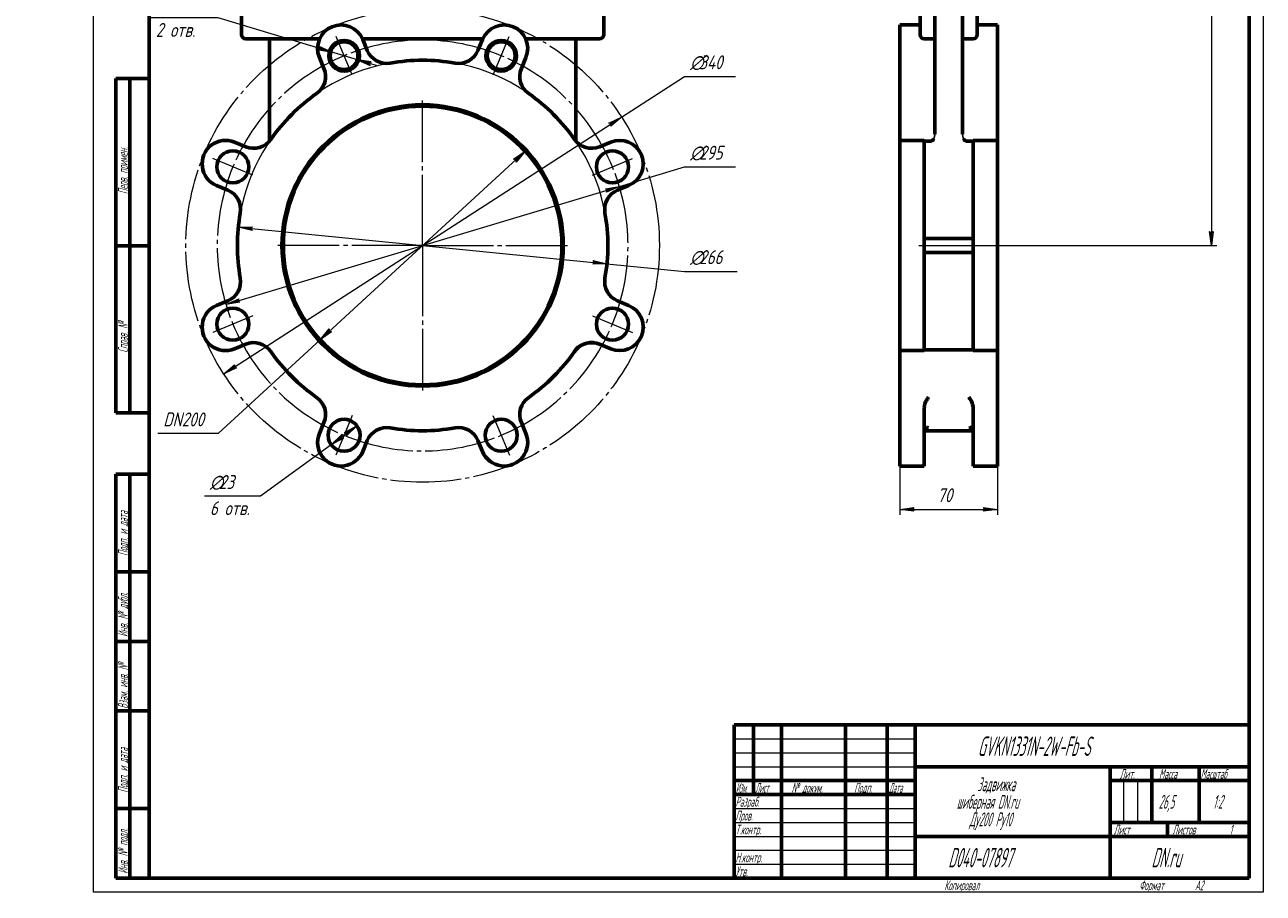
# Model space of a CAD drawing. Header units: millimetres. Extents: x -25 to 420, y 0 to 594.
# Tile 1 of 2: x -25 to 420, y 0 to 311. Entities that reach past the tile are written whole.
import ezdxf

# ---------------------------------------------------------------- set-up
doc = ezdxf.new("R2010")
doc.units = ezdxf.units.MM
for name, pattern in [('K5LT-1', [0]), ('K5LT_AXLED', [29.920597, 25.420597, -1.5, 1.5, -1.5]), ('K5LT_BASIC', [0]), ('K5LT_THIN', [0])]:
    doc.linetypes.add(name, pattern=pattern)
doc.layers.add('Системный слой', color=7, linetype='Continuous')
doc.layers.add('Системный слой (1)', color=7, linetype='Continuous', true_color=0x6c6c6c)
doc.styles.add('KDIMTEXTSTYLE', font='GOST_AU.SHX', dxfattribs={"width": 0.96, "oblique": 15, "height": 5})
doc.styles.add('KTEXTSTYLE', font='GOST_AU.SHX', dxfattribs={"width": 0.56, "height": 5})
doc.dimstyles.new('KDIMSTYLE (0.50)', dxfattribs={"dimtxt": 5, "dimasz": 1, "dimexe": 2, "dimexo": 0, "dimgap": 1, "dimtad": 1, "dimlfac": 2, "dimtxsty": 'KDIMTEXTSTYLE', "dimsah": 1, "dimcen": 0, "dimdle": 1, "dimadec": 0, "dimazin": 0, "dimtfac": 0.667, "dimtmove": 0, "dimatfit": 3, "dimfxl": 1, "dimtvp": 1, "dimtolj": 1, "dimtzin": 0, "dimarcsym": 0})

# ---------------------------------------------------------------- blocks, each defined once
blk = doc.blocks.new('U7')
at = {"layer": 'Системный слой (1)', "color": 30, "linetype": 'K5LT_AXLED', "lineweight": 18, "true_color": 0xff8000}
for q in [(118.18, 284.1), (66.18, 232.1), (170.18, 232.1), (118.18, 180.1)]:
    blk.add_line((118.18, 232.1), q, dxfattribs=at)
blk = doc.blocks.new('U8')
at = {"layer": 'Системный слой (1)', "color": 30, "linetype": 'K5LT_AXLED', "lineweight": 18, "true_color": 0xff8000}
for p, q in [((89.96, 300.24), (87.09, 307.17)), ((146.4, 300.24), (149.27, 307.17)), ((92.83, 293.31), (89.96, 300.24)), ((143.53, 293.31), (146.4, 300.24)), ((50.04, 260.33), (42.88, 263.29)), ((186.32, 260.33), (193.48, 263.29)), ((57.2, 257.36), (50.04, 260.33)), ((179.16, 257.36), (186.32, 260.33)), ((57.2, 206.85), (50.04, 203.88)), ((179.16, 206.85), (186.32, 203.88)), ((50.04, 203.88), (42.88, 200.91)), ((186.32, 203.88), (193.48, 200.91)), ((92.92, 171.13), (89.96, 163.97)), ((143.44, 171.13), (146.4, 163.97)), ((89.96, 163.97), (86.99, 156.81)), ((146.4, 163.97), (149.37, 156.81))]:
    blk.add_line(p, q, dxfattribs=at)
for start, end in [(67.5, 112.5), (112.5, 157.5), (22.5, 67.5), (157.5, 202.5), (337.5, 22.5), (202.5, 247.5), (292.5, 337.5), (247.5, 292.5)]:
    blk.add_arc((118.18, 232.1), 73.75, start, end, dxfattribs=at)
blk = doc.blocks.new('D0')
at = {"layer": 'Системный слой (1)'}
for points in [[(184.22, 251.23), (188.82, 253.3), (183.84, 252.49), (184.51, 252.01)], [(52.52, 211.71), (51.85, 212.2), (52.14, 212.97), (47.54, 210.91)]]:
    blk.add_hatch(color=7, dxfattribs=at).paths.add_polyline_path(points)
at = {"layer": 'Системный слой (1)', "color": 7, "linetype": 'K5LT_THIN', "lineweight": 18, "true_color": 0xffffff}
for p, q in [((47.54, 210.91), (188.82, 253.3)), ((183.84, 252.49), (188.82, 253.3)), ((184.51, 252.01), (183.84, 252.49)), ((188.82, 253.3), (184.22, 251.23)), ((184.22, 251.23), (184.51, 252.01)), ((47.54, 210.91), (52.14, 212.97)), ((52.52, 211.71), (47.54, 210.91)), ((52.14, 212.97), (51.85, 212.2)), ((51.85, 212.2), (52.52, 211.71))]:
    blk.add_line(p, q, dxfattribs=at)
blk.add_wipeout([(214.24, 261.33), (214.24, 268.71), (227.92, 268.71), (227.92, 261.33)]).dxf.layer = 'Системный слой (1)'
for p, q in [((188.82, 253.3), (212.24, 260.33)), ((212.24, 260.33), (230.49, 260.33))]:
    blk.add_line(p, q, dxfattribs=at)
at = {"layer": 'Системный слой (1)', "color": 7, "char_height": 5, "attachment_point": 1, "style": 'KTEXTSTYLE'}
for s, insert in [('\\H5.0;\\W1.000;\\Q15;\\Q15;\\W0.960;∅', (214.24, 267.91)), ('\\H5.0;\\W1.000;\\Q15;\\Q15;\\W0.960;295', (217.54, 267.91))]:
    blk.add_mtext(s, dxfattribs=dict(at, insert=insert))
blk = doc.blocks.new('KDIMARROW_01')
at = {"layer": 'Системный слой'}
blk.add_hatch(color=0, dxfattribs=at).paths.add_polyline_path([(-5, -0.66), (0, 0), (-5, 0.66), (-4.5, 0)])
at = {"layer": 'Системный слой', "color": 0, "linetype": 'K5LT_THIN', "lineweight": 18}
for p, q in [((-4.5, 0), (-5, 0.66)), ((-5, 0.66), (0, 0)), ((0, 0), (-5, -0.66)), ((-5, -0.66), (-4.5, 0))]:
    blk.add_line(p, q, dxfattribs=at)
at = {"layer": 'Системный слой (1)', "color": 0, "linetype": 'K5LT_THIN', "lineweight": 18}
blk.add_line((118.18, 232.1), (117.68, 232.1), dxfattribs=at)
blk = doc.blocks.new('D1')
at = {"layer": 'Системный слой (1)'}
for points in [[(56.48, 238.19), (57.04, 238.8), (52, 238.63), (56.91, 237.49)], [(184.36, 225.57), (179.45, 226.72), (179.88, 226.01), (179.32, 225.41)]]:
    blk.add_hatch(color=7, dxfattribs=at).paths.add_polyline_path(points)
at = {"layer": 'Системный слой (1)', "color": 7, "linetype": 'K5LT_THIN', "lineweight": 18, "true_color": 0xffffff}
for p, q in [((52, 238.63), (57.04, 238.8)), ((56.91, 237.49), (52, 238.63)), ((52, 238.63), (184.36, 225.57)), ((57.04, 238.8), (56.48, 238.19)), ((56.48, 238.19), (56.91, 237.49)), ((179.32, 225.41), (179.88, 226.01)), ((184.36, 225.57), (179.32, 225.41)), ((179.88, 226.01), (179.45, 226.72)), ((179.45, 226.72), (184.36, 225.57))]:
    blk.add_line(p, q, dxfattribs=at)
blk.add_arc((118.18, 232.1), 66.5, 10.0695, 176.0859, dxfattribs=at)
blk.add_arc((118.18, 232.1), 66.5, 10.0695, 176.0859, dxfattribs=at)
blk.add_wipeout([(214.24, 223.82), (214.24, 231.2), (228.56, 231.2), (228.56, 223.82)]).dxf.layer = 'Системный слой (1)'
for p, q in [((184.36, 225.57), (212.24, 222.82)), ((212.24, 222.82), (231.15, 222.82))]:
    blk.add_line(p, q, dxfattribs=at)
at = {"layer": 'Системный слой (1)', "color": 7, "char_height": 5, "attachment_point": 1, "style": 'KTEXTSTYLE'}
for s, insert in [('\\H5.0;\\W1.000;\\Q15;\\Q15;\\W0.960;∅', (214.24, 230.41)), ('\\H5.0;\\W1.000;\\Q15;\\Q15;\\W0.960;266', (217.54, 230.41))]:
    blk.add_mtext(s, dxfattribs=dict(at, insert=insert))
blk = doc.blocks.new('D2')
at = {"layer": 'Системный слой (1)'}
for points in [[(151.75, 262.07), (154.99, 265.94), (150.86, 263.04), (151.68, 262.89)], [(81.37, 198.26), (85.5, 201.16), (84.68, 201.31), (84.6, 202.13)]]:
    blk.add_hatch(color=7, dxfattribs=at).paths.add_polyline_path(points)
at = {"layer": 'Системный слой (1)', "color": 7, "linetype": 'K5LT_THIN', "lineweight": 18, "true_color": 0xffffff}
for p, q in [((154.99, 265.94), (81.37, 198.26)), ((150.86, 263.04), (154.99, 265.94)), ((151.68, 262.89), (150.86, 263.04)), ((151.75, 262.07), (151.68, 262.89)), ((154.99, 265.94), (151.75, 262.07)), ((81.37, 198.26), (84.6, 202.13)), ((85.5, 201.16), (81.37, 198.26)), ((84.6, 202.13), (84.68, 201.31)), ((84.68, 201.31), (85.5, 201.16)), ((81.37, 198.26), (44.73, 164.59))]:
    blk.add_line(p, q, dxfattribs=at)
blk.add_wipeout([(25.04, 165.59), (25.04, 172.97), (42.02, 172.97), (42.02, 165.59)]).dxf.layer = 'Системный слой (1)'
blk.add_line((44.73, 164.59), (23.04, 164.59), dxfattribs=at)
at = {"layer": 'Системный слой (1)', "color": 7, "insert": (25.04, 172.17), "char_height": 5, "attachment_point": 1, "style": 'KTEXTSTYLE'}
blk.add_mtext('\\H5.0;\\W1.000;\\Q15;\\Q15;\\W0.960;DN200', dxfattribs=at)
blk = doc.blocks.new('D3')
at = {"layer": 'Системный слой (1)'}
for points in [[(90.95, 163.88), (94.6, 167.35), (90.18, 164.94), (90.97, 164.7)], [(85.31, 160.58), (89.74, 162.99), (88.95, 163.23), (88.96, 164.06)]]:
    blk.add_hatch(color=7, dxfattribs=at).paths.add_polyline_path(points)
at = {"layer": 'Системный слой (1)', "color": 7, "linetype": 'K5LT_THIN', "lineweight": 18, "true_color": 0xffffff}
for p, q in [((94.6, 167.35), (85.31, 160.58)), ((90.18, 164.94), (94.6, 167.35)), ((90.97, 164.7), (90.18, 164.94)), ((94.6, 167.35), (90.95, 163.88)), ((90.95, 163.88), (90.97, 164.7)), ((85.31, 160.58), (59.94, 142.1)), ((85.31, 160.58), (88.96, 164.06)), ((89.74, 162.99), (85.31, 160.58)), ((88.96, 164.06), (88.95, 163.23)), ((88.95, 163.23), (89.74, 162.99))]:
    blk.add_line(p, q, dxfattribs=at)
blk.add_wipeout([(41.8, 133.72), (41.8, 150.48), (57.29, 150.48), (57.29, 133.72)]).dxf.layer = 'Системный слой (1)'
blk.add_line((59.94, 142.1), (39.8, 142.1), dxfattribs=at)
at = {"layer": 'Системный слой (1)', "color": 7, "char_height": 5, "attachment_point": 1, "style": 'KTEXTSTYLE'}
for s, insert in [('\\H5.0;\\W1.000;\\Q15;\\Q15;\\W0.960;∅', (41.8, 149.69)), ('\\H5.0;\\W1.000;\\Q15;\\Q15;\\W0.960;23', (45.11, 149.69)), ('\\H5.0;\\W1.000;\\Q15;\\Q15;\\W0.960;6 отв.', (41.8, 140.31))]:
    blk.add_mtext(s, dxfattribs=dict(at, insert=insert))
blk = doc.blocks.new('D4')
at = {"layer": 'Системный слой (1)'}
for points in [[(85.17, 301.67), (80.57, 303.74), (80.86, 302.96), (80.19, 302.48)], [(99.06, 297.51), (99.73, 298), (94.75, 298.8), (99.35, 296.74)]]:
    blk.add_hatch(color=7, dxfattribs=at).paths.add_polyline_path(points)
at = {"layer": 'Системный слой (1)', "color": 7, "linetype": 'K5LT_THIN', "lineweight": 18, "true_color": 0xffffff}
for p, q in [((85.17, 301.67), (44.73, 313.77)), ((85.17, 301.67), (78.46, 303.68)), ((80.86, 302.96), (80.19, 302.48)), ((80.19, 302.48), (85.17, 301.67)), ((85.17, 301.67), (80.57, 303.74)), ((80.57, 303.74), (80.86, 302.96)), ((94.75, 298.8), (85.17, 301.67)), ((94.75, 298.8), (99.35, 296.74)), ((99.73, 298), (94.75, 298.8)), ((94.75, 298.8), (101.45, 296.8)), ((99.06, 297.51), (99.73, 298)), ((99.35, 296.74), (99.06, 297.51))]:
    blk.add_line(p, q, dxfattribs=at)
blk.add_wipeout([(22.39, 305.39), (22.39, 322.16), (41.92, 322.16), (41.92, 305.39)]).dxf.layer = 'Системный слой (1)'
blk.add_line((44.73, 313.77), (20.39, 313.77), dxfattribs=at)
at = {"layer": 'Системный слой (1)', "color": 7, "char_height": 5, "attachment_point": 1, "style": 'KTEXTSTYLE'}
for s, insert in [('\\H5.0;\\W1.000;\\Q15;\\Q15;\\W0.960;M', (22.39, 321.36)), ('\\H5.0;\\W1.000;\\Q15;\\Q15;\\W0.960;20x16', (26.36, 321.36)), ('\\H5.0;\\W1.000;\\Q15;\\Q15;\\W0.960;2 отв.', (22.39, 311.98))]:
    blk.add_mtext(s, dxfattribs=dict(at, insert=insert))
blk = doc.blocks.new('U17')
at = {"layer": 'Системный слой (1)', "color": 143, "linetype": 'K5LT_BASIC', "lineweight": 60, "true_color": 0x33acca}
for p, q in [((298.31, 166.04), (298.42, 166.41)), ((298.42, 166.41), (298.53, 166.53)), ((298.53, 166.53), (298.54, 166.53)), ((298.54, 166.53), (298.56, 166.55)), ((298.56, 166.55), (298.6, 166.58)), ((298.6, 166.58), (298.68, 166.63)), ((298.68, 166.63), (298.86, 166.7)), ((298.86, 166.7), (299.08, 166.74)), ((299.08, 166.74), (299.08, 166.74)), ((299.08, 166.74), (299.1, 166.74)), ((299.1, 166.74), (299.13, 166.74)), ((299.13, 166.74), (299.19, 166.74)), ((299.19, 166.74), (299.2, 166.74)), ((299.2, 166.74), (299.4, 166.73)), ((299.4, 166.73), (299.6, 166.69)), ((299.6, 166.69), (299.8, 166.63)), ((299.8, 166.63), (299.81, 166.63))]:
    blk.add_line(p, q, dxfattribs=at)
blk = doc.blocks.new('U18')
at = {"layer": 'Системный слой (1)', "color": 143, "linetype": 'K5LT_BASIC', "lineweight": 60, "true_color": 0x33acca}
for p, q in [((314.31, 166.63), (314.32, 166.63)), ((314.32, 166.63), (314.34, 166.64)), ((314.32, 166.63), (314.32, 166.63)), ((314.34, 166.64), (314.36, 166.65)), ((314.36, 166.65), (314.41, 166.66)), ((314.41, 166.66), (314.51, 166.69)), ((314.51, 166.69), (314.72, 166.73)), ((314.72, 166.73), (314.91, 166.74)), ((314.91, 166.74), (314.91, 166.74)), ((314.91, 166.74), (315.21, 166.71)), ((315.21, 166.71), (315.22, 166.71)), ((315.22, 166.71), (315.24, 166.7)), ((315.24, 166.7), (315.28, 166.69)), ((315.28, 166.69), (315.36, 166.66)), ((315.36, 166.66), (315.49, 166.59)), ((315.49, 166.59), (315.7, 166.39)), ((315.7, 166.39), (315.74, 166.32)), ((315.74, 166.32), (315.75, 166.31)), ((315.75, 166.31), (315.76, 166.29)), ((315.76, 166.29), (315.77, 166.26)), ((315.77, 166.26), (315.79, 166.19)), ((315.79, 166.19), (315.81, 166.04))]:
    blk.add_line(p, q, dxfattribs=at)
blk = doc.blocks.new('D5')
at = {"layer": 'Системный слой (1)'}
for points in [[(294.06, 137.36), (294.56, 138.02), (289.56, 137.36), (294.56, 136.7)], [(324.56, 137.36), (319.56, 138.02), (320.06, 137.36), (319.56, 136.7)]]:
    blk.add_hatch(color=7, dxfattribs=at).paths.add_polyline_path(points)
at = {"layer": 'Системный слой (1)', "color": 7, "linetype": 'K5LT_THIN', "lineweight": 18, "true_color": 0xffffff}
for p, q in [((324.56, 158.76), (324.56, 135.36)), ((289.56, 152.93), (289.56, 135.36)), ((289.56, 137.36), (294.56, 138.02)), ((294.56, 138.02), (294.06, 137.36)), ((320.06, 137.36), (319.56, 138.02)), ((319.56, 138.02), (324.56, 137.36)), ((294.56, 136.7), (289.56, 137.36)), ((294.06, 137.36), (294.56, 136.7)), ((324.56, 137.36), (319.56, 136.7)), ((319.56, 136.7), (320.06, 137.36))]:
    blk.add_line(p, q, dxfattribs=at)
blk.add_wipeout([(302.97, 138.36), (302.97, 145.74), (310.81, 145.74), (310.81, 138.36)]).dxf.layer = 'Системный слой (1)'
blk.add_line((289.56, 137.36), (324.56, 137.36), dxfattribs=at)
at = {"layer": 'Системный слой (1)', "color": 7, "insert": (302.97, 144.95), "char_height": 5, "attachment_point": 1, "style": 'KTEXTSTYLE'}
blk.add_mtext('\\H5.0;\\W1.000;\\Q15;\\Q15;\\W0.960;70', dxfattribs=at)
blk = doc.blocks.new('D6')
at = {"layer": 'Системный слой (1)'}
for points in [[(402.04, 492.6), (401.38, 497.6), (400.72, 492.6), (401.38, 493.1)], [(401.38, 232.1), (402.04, 237.1), (401.38, 236.6), (400.72, 237.1)]]:
    blk.add_hatch(color=7, dxfattribs=at).paths.add_polyline_path(points)
at = {"layer": 'Системный слой (1)', "color": 7, "linetype": 'K5LT_THIN', "lineweight": 18, "true_color": 0xffffff}
for p, q in [((386.73, 497.6), (403.38, 497.6)), ((400.72, 492.6), (401.38, 497.6)), ((401.38, 497.6), (402.04, 492.6)), ((401.38, 493.1), (400.72, 492.6)), ((402.04, 492.6), (401.38, 493.1)), ((401.38, 232.1), (400.72, 237.1)), ((400.72, 237.1), (401.38, 236.6)), ((401.38, 236.6), (402.04, 237.1)), ((402.04, 237.1), (401.38, 232.1)), ((315.81, 232.1), (403.38, 232.1))]:
    blk.add_line(p, q, dxfattribs=at)
blk.add_wipeout([(400.38, 360.04), (393, 360.04), (393, 369.28), (400.38, 369.28)]).dxf.layer = 'Системный слой (1)'
blk.add_line((401.38, 497.6), (401.38, 232.1), dxfattribs=at)
at = {"layer": 'Системный слой (1)', "color": 7, "insert": (393.79, 360.04), "char_height": 5, "attachment_point": 1, "rotation": 90, "style": 'KTEXTSTYLE'}
blk.add_mtext('\\H5.0;\\W1.000;\\Q15;\\Q15;\\W0.960;531', dxfattribs=at)
blk = doc.blocks.new('D8')
at = {"layer": 'Системный слой (1)'}
for points in [[(185.76, 274.91), (189.61, 278.18), (185.05, 276.02), (185.83, 275.74)], [(46.75, 186.03), (51.31, 188.19), (50.53, 188.47), (50.6, 189.29)]]:
    blk.add_hatch(color=7, dxfattribs=at).paths.add_polyline_path(points)
at = {"layer": 'Системный слой (1)', "color": 7, "linetype": 'K5LT_THIN', "lineweight": 18, "true_color": 0xffffff}
for p, q in [((46.75, 186.03), (189.61, 278.18)), ((185.05, 276.02), (189.61, 278.18)), ((185.83, 275.74), (185.05, 276.02)), ((189.61, 278.18), (185.76, 274.91)), ((185.76, 274.91), (185.83, 275.74)), ((46.75, 186.03), (50.6, 189.29)), ((51.31, 188.19), (46.75, 186.03)), ((50.6, 189.29), (50.53, 188.47)), ((50.53, 188.47), (51.31, 188.19))]:
    blk.add_line(p, q, dxfattribs=at)
blk.add_wipeout([(214.24, 293.77), (214.24, 301.15), (227.92, 301.15), (227.92, 293.77)]).dxf.layer = 'Системный слой (1)'
for p, q in [((189.61, 278.18), (212.24, 292.77)), ((212.24, 292.77), (230.49, 292.77))]:
    blk.add_line(p, q, dxfattribs=at)
at = {"layer": 'Системный слой (1)', "color": 7, "char_height": 5, "attachment_point": 1, "style": 'KTEXTSTYLE'}
for s, insert in [('\\H5.0;\\W1.000;\\Q15;\\Q15;\\W0.960;∅', (214.24, 300.36)), ('\\H5.0;\\W1.000;\\Q15;\\Q15;\\W0.960;340', (217.54, 300.36))]:
    blk.add_mtext(s, dxfattribs=dict(at, insert=insert))
blk = doc.blocks.new('U20')
at = {"color": 7, "linetype": 'K5LT_THIN', "lineweight": 18, "true_color": 0xffffff}
for p, q in [((0, 0), (0, 594)), ((0, 594), (420, 594)), ((420, 594), (420, 0)), ((230, 55), (295, 55)), ((230, 50), (295, 50)), ((230, 45), (295, 45)), ((369.96, 25), (369.96, 40)), ((374.98, 25), (374.98, 40)), ((230, 30), (295, 30)), ((230, 25), (295, 25)), ((230, 20), (295, 20)), ((230, 15), (295, 15)), ((230, 10), (295, 10)), ((420, 0), (0, 0))]:
    blk.add_line(p, q, dxfattribs=at)
at = {"color": 143, "linetype": 'K5LT_BASIC', "lineweight": 60, "true_color": 0x33acca}
for p, q in [((20, 5), (20, 589)), ((20, 589), (415, 589)), ((401, 519), (401, 589)), ((415, 589), (415, 5)), ((415, 519), (401, 519)), ((8, 172), (8, 292)), ((20, 292), (8, 292)), ((13, 172), (13, 292)), ((20, 232), (8, 232)), ((20, 172), (8, 172)), ((8, 5), (8, 150)), ((20, 150), (8, 150)), ((13, 5), (13, 150)), ((20, 115), (8, 115)), ((20, 90), (8, 90)), ((20, 65), (8, 65)), ((230, 60), (415, 60)), ((230, 5), (230, 60)), ((237, 35), (237, 60)), ((247, 5), (247, 60)), ((270, 5), (270, 60)), ((285, 5), (285, 60)), ((295, 5), (295, 60)), ((295, 45), (415, 45)), ((365, 5), (365, 45)), ((380, 25), (380, 45)), ((397, 25), (397, 45)), ((230, 40), (295, 40)), ((365, 40), (380, 40)), ((380, 40), (415, 40)), ((230, 35), (295, 35)), ((20, 30), (8, 30)), ((365, 25), (415, 25)), ((385.57, 20), (385.57, 25)), ((295, 20), (365, 20)), ((365, 20), (415, 20)), ((20, 5), (8, 5)), ((415, 5), (20, 5))]:
    blk.add_line(p, q, dxfattribs=at)
at = {"color": 7, "attachment_point": 1, "rotation": 90, "style": 'KTEXTSTYLE'}
for s, insert, char_height in [('\\H5.0;\\W1.000;\\Q15;\\Q15;\\W0.506;\\H7.00;GVKN1331N-2W-Fb-S', (404.64, 520.13), 7), ('\\H5.0;\\W1.000;\\Q15;\\Q15;\\W0.560;\\H3.50;Перв. примен.', (8.82, 250.52), 3.5), ('\\H5.0;\\W1.000;\\Q15;\\Q15;\\W0.560;\\H3.50;Справ. №', (8.82, 193.63), 3.5), ('\\H5.0;\\W1.000;\\Q15;\\Q15;\\W0.560;\\H3.50;Подп. и дата', (8.82, 120.66), 3.5), ('\\H5.0;\\W1.000;\\Q15;\\Q15;\\W0.560;\\H3.50;Инв. № дубл.', (8.82, 91.57), 3.5), ('\\H5.0;\\W1.000;\\Q15;\\Q15;\\W0.560;\\H3.50;Взам. инв. №', (8.82, 65.8), 3.5), ('\\H5.0;\\W1.000;\\Q15;\\Q15;\\W0.560;\\H3.50;Подп. и дата', (8.82, 35.66), 3.5), ('\\H5.0;\\W1.000;\\Q15;\\Q15;\\W0.560;\\H3.50;Инв. № подл.', (8.82, 6.57), 3.5)]:
    blk.add_mtext(s, dxfattribs=dict(at, insert=insert, char_height=char_height))
at = {"color": 7, "attachment_point": 1, "style": 'KTEXTSTYLE'}
for s, insert, char_height in [('\\H5.0;\\W1.000;\\Q15;\\Q15;\\W0.560;\\H7.00;GVKN1331N-2W-Fb-S', (317.52, 55.86), 7), ('\\H5.0;\\W1.000;\\Q15;\\Q15;\\W0.540;\\H3.50;Масштаб', (397.52, 44.18), 3.5), ('\\H5.0;\\W1.000;\\Q15;\\Q15;\\W0.560;Задвижка', (317.32, 41.21), 5), ('\\H5.0;\\W1.000;\\Q15;\\Q15;\\W0.560;\\H3.50;Лит.', (368.47, 44.18), 3.5), ('\\H5.0;\\W1.000;\\Q15;\\Q15;\\W0.560;\\H3.50;Масса', (382.58, 44.18), 3.5), ('\\H5.0;\\W1.000;\\Q15;\\Q15;\\W0.458;\\H3.50;Изм.', (230.62, 39.18), 3.5), ('\\H5.0;\\W1.000;\\Q15;\\Q15;\\W0.467;\\H3.50;Лист', (237.61, 39.18), 3.5), ('\\H5.0;\\W1.000;\\Q15;\\Q15;\\W0.560;\\H3.50;№ докум.', (250.63, 39.18), 3.5), ('\\H5.0;\\W1.000;\\Q15;\\Q15;\\W0.560;\\H3.50;Подп.', (273.1, 39.18), 3.5), ('\\H5.0;\\W1.000;\\Q15;\\Q15;\\W0.467;\\H3.50;Дата', (285.61, 39.18), 3.5), ('\\H5.0;\\W1.000;\\Q15;\\Q15;\\W0.560;\\H3.50;Разраб.', (230.5, 34.18), 3.5), ('\\H5.0;\\W1.000;\\Q15;\\Q15;\\W0.560;шиберная DN.ru', (309.91, 34.9), 5), ('\\H5.0;\\W1.000;\\Q15;\\Q15;\\W0.560;26,5', (382.43, 34.9), 5), ('\\H5.0;\\W1.000;\\Q15;\\Q15;\\W0.560;{\\c16737820;1:2}', (401.92, 34.9), 5), ('\\H5.0;\\W1.000;\\Q15;\\Q15;\\W0.560;\\H3.50;Пров.', (230.5, 29.18), 3.5), ('\\H5.0;\\W1.000;\\Q15;\\Q15;\\W0.560;Ду200 Ру10', (314.47, 28.59), 5), ('\\H5.0;\\W1.000;\\Q15;\\Q15;\\W0.560;\\H3.50;Т.контр.', (230.5, 24.18), 3.5), ('\\H5.0;\\W1.000;\\Q15;\\Q15;\\W0.560;\\H3.50;Лист', (366.32, 24.18), 3.5), ('\\H5.0;\\W1.000;\\Q15;\\Q15;\\W0.560;\\H3.50;Листов', (387.36, 24.18), 3.5), ('\\H5.0;\\W1.000;\\Q15;\\Q15;\\W0.560;\\H3.50;1', (407.91, 24.18), 3.5), ('\\H5.0;\\W1.000;\\Q15;\\Q15;\\W0.560;\\H3.50;Н.контр.', (230.5, 14.18), 3.5), ('\\H5.0;\\W1.000;\\Q15;\\Q15;\\W0.560;\\H7.00;{\\c16737820;D040-07897}', (306.87, 15.86), 7), ('\\H5.0;\\W1.000;\\Q15;\\Q15;\\W0.560;\\H7.00;DN.ru', (379.84, 15.86), 7), ('\\H5.0;\\W1.000;\\Q15;\\Q15;\\W0.560;\\H3.50;Утв.', (230.5, 9.18), 3.5), ('\\H5.0;\\W1.000;\\Q15;\\Q15;\\W0.560;\\H3.50;Копировал', (305.5, 4.18), 3.5), ('\\H5.0;\\W1.000;\\Q15;\\Q15;\\W0.560;\\H3.50;Формат', (375.5, 4.18), 3.5), ('\\H5.0;\\W1.000;\\Q15;\\Q15;\\W0.560;\\H3.50;A2', (395.5, 4.18), 3.5)]:
    blk.add_mtext(s, dxfattribs=dict(at, insert=insert, char_height=char_height))

msp = doc.modelspace()

# ---------------------------------------------------------------- linework, layer by layer
at = {"layer": 'Системный слой (1)', "color": 143, "linetype": 'K5LT_BASIC', "lineweight": 60, "true_color": 0x33acca}
for p, q in [((53.1798, 307.7738), (53.1798, 319.7738)), ((183.1798, 307.7738), (183.1798, 319.7738)), ((296.7982, 319.7738), (296.7982, 307.7738)), ((302.0566, 307.7738), (302.0566, 319.7738)), ((312.0566, 307.7738), (312.0566, 319.7738)), ((317.3149, 307.7738), (317.3149, 319.7738)), ((289.5566, 311.2738), (296.7982, 311.2738)), ((289.5566, 299.6193), (289.5566, 311.2738)), ((302.0566, 306.2738), (302.0566, 307.7738)), ((312.0566, 307.7738), (312.0566, 306.2738)), ((317.3149, 311.2738), (324.5566, 311.2738)), ((324.5566, 311.2738), (324.5566, 299.6193)), ((54.6798, 306.2738), (81.1774, 306.2738)), ((63.1798, 272.0899), (63.1798, 306.2738)), ((96.5773, 306.2738), (139.7824, 306.2738)), ((98.3124, 302.0925), (96.6646, 306.0705)), ((139.695, 306.0705), (138.0473, 302.0925)), ((155.1823, 306.2738), (181.6798, 306.2738)), ((173.1798, 272.0899), (173.1798, 306.2738)), ((298.2982, 306.2738), (302.0566, 306.2738)), ((302.0566, 272.0899), (302.0566, 306.2738)), ((312.0566, 272.0899), (312.0566, 306.2738)), ((312.0566, 306.2738), (315.8149, 306.2738)), ((81.0901, 299.6193), (82.7378, 295.6413)), ((153.6218, 295.6413), (155.2696, 299.6193)), ((289.5566, 295.6413), (289.5566, 299.6193)), ((324.5566, 299.6193), (324.5566, 295.6413)), ((289.5566, 295.6413), (289.5566, 286.6223)), ((324.5566, 286.6223), (324.5566, 295.6413)), ((289.5566, 270.1792), (289.5566, 286.6223)), ((324.5566, 286.6223), (324.5566, 270.1792)), ((63.1798, 272.0899), (63.1798, 270.5145)), ((173.1798, 270.5145), (173.1798, 272.0899)), ((54.641, 267.5445), (50.663, 269.1922)), ((63.1798, 270.5145), (63.1798, 269.5628)), ((173.1798, 269.5628), (173.1798, 270.5145)), ((185.6967, 269.1922), (181.7186, 267.5445)), ((289.5566, 270.1792), (289.5566, 269.8338)), ((289.5566, 269.8338), (298.3066, 269.8338)), ((289.5566, 253.6177), (289.5566, 269.8338)), ((298.3066, 253.6177), (298.3066, 269.8338)), ((298.3066, 269.5628), (300.5566, 269.5628)), ((313.5566, 269.5628), (315.8066, 269.5628)), ((315.8066, 269.8338), (324.5566, 269.8338)), ((315.8066, 269.8338), (315.8066, 253.6177)), ((324.5566, 269.8338), (324.5566, 270.1792)), ((324.5566, 269.8338), (324.5566, 253.6177)), ((44.2118, 253.6177), (48.1898, 251.9699)), ((188.1698, 251.9699), (192.1479, 253.6177)), ((289.5566, 251.9699), (289.5566, 253.6177)), ((298.3066, 251.9699), (298.3066, 253.6177)), ((315.8066, 253.6177), (315.8066, 251.9699)), ((324.5566, 253.6177), (324.5566, 251.9699)), ((289.5566, 251.9699), (289.5566, 243.7295)), ((298.3066, 243.7295), (298.3066, 251.9699)), ((315.8066, 251.9699), (315.8066, 243.7295)), ((324.5566, 243.7295), (324.5566, 251.9699)), ((289.5566, 220.4754), (289.5566, 243.7295)), ((298.3066, 220.4754), (298.3066, 243.7295)), ((315.8066, 243.7295), (315.8066, 220.4754)), ((324.5566, 243.7295), (324.5566, 220.4754)), ((298.3066, 234.6025), (315.8066, 234.6025)), ((298.3066, 229.6025), (315.8066, 229.6025)), ((289.5566, 220.4754), (289.5566, 212.235)), ((298.3066, 212.235), (298.3066, 220.4754)), ((315.8066, 220.4754), (315.8066, 212.235)), ((324.5566, 212.235), (324.5566, 220.4754)), ((48.1898, 212.235), (44.2118, 210.5872)), ((192.1479, 210.5872), (188.1698, 212.235)), ((289.5566, 210.5872), (289.5566, 212.235)), ((289.5566, 194.3711), (289.5566, 210.5872)), ((298.3066, 210.5872), (298.3066, 212.235)), ((298.3066, 194.3711), (298.3066, 210.5872)), ((315.8066, 212.235), (315.8066, 210.5872)), ((315.8066, 210.5872), (315.8066, 194.3711)), ((324.5566, 212.235), (324.5566, 210.5872)), ((324.5566, 210.5872), (324.5566, 194.3711)), ((50.663, 195.0127), (54.641, 196.6604)), ((181.6669, 196.6819), (185.6967, 195.0127)), ((173.1798, 194.7226), (173.1798, 194.6422)), ((289.5566, 194.3711), (298.3066, 194.3711)), ((289.5566, 194.3711), (289.5566, 194.0257)), ((289.5566, 177.5826), (289.5566, 194.0257)), ((315.8066, 194.6422), (298.3066, 194.6422)), ((315.8066, 194.3711), (324.5566, 194.3711)), ((324.5566, 194.0257), (324.5566, 194.3711)), ((324.5566, 194.0257), (324.5566, 177.5826)), ((289.5566, 177.5826), (289.5566, 168.5636)), ((298.3066, 168.5636), (298.3066, 173.9963)), ((315.8066, 173.9963), (315.8066, 168.5636)), ((324.5566, 168.5636), (324.5566, 177.5826)), ((82.7378, 168.5636), (81.0901, 164.5856)), ((155.2696, 164.5856), (153.6218, 168.5636)), ((289.5566, 164.5856), (289.5566, 168.5636)), ((289.5566, 152.9311), (289.5566, 164.5856)), ((298.3066, 164.5856), (298.3066, 168.5636)), ((298.3066, 165.6025), (315.8066, 165.6025)), ((298.3066, 152.9311), (298.3066, 164.5856)), ((315.8066, 168.5636), (315.8066, 164.5856)), ((315.8066, 164.5856), (315.8066, 152.9311)), ((324.5566, 168.5636), (324.5566, 164.5856)), ((324.5566, 164.5856), (324.5566, 152.9311)), ((96.6646, 158.1344), (98.3124, 162.1124)), ((138.0473, 162.1124), (139.695, 158.1344)), ((289.5566, 152.9311), (298.3066, 152.9311)), ((315.8066, 152.9311), (324.5566, 152.9311))]:
    msp.add_line(p, q, dxfattribs=at)
at = {"layer": 'Системный слой (1)', "color": 30, "linetype": 'K5LT_AXLED', "lineweight": 18, "true_color": 0xff8000}
msp.add_line((296.3066, 232.1025), (317.8066, 232.1025), dxfattribs=at)
at = {"layer": 'Системный слой (1)', "color": 143, "linetype": 'K5LT_BASIC', "lineweight": 60, "true_color": 0x33acca}
for centre, radius in [((89.9569, 300.2386), 5.5), ((89.9569, 300.2386), 5), ((146.4027, 300.2386), 5.5), ((146.4027, 300.2386), 5), ((118.1798, 232.1025), 50.5), ((118.1798, 232.1025), 50), ((50.0437, 260.3254), 5.75), ((186.3159, 260.3254), 5.75), ((50.0437, 203.8795), 5.75), ((186.3159, 203.8795), 5.75), ((89.9569, 163.9663), 5.75), ((146.4027, 163.9663), 5.75)]:
    msp.add_circle(centre, radius, dxfattribs=at)
for centre, radius, start, end in [((54.6798, 307.7738), 1.5, 180, 270), ((88.8773, 302.8449), 8.4289, 22.5, 202.5), ((147.4823, 302.8449), 8.4289, 337.5, 157.5), ((181.6798, 307.7738), 1.5, 270, 0), ((298.2982, 307.7738), 1.5, 180, 270), ((315.8149, 307.7738), 1.5, 270, 0), ((105.2415, 304.9626), 7.5, 202.5, 280.069494), ((118.1798, 232.1025), 66.5, 79.930506, 100.069494), ((131.1182, 304.9626), 7.5, 259.930506, 337.5), ((75.8087, 292.7711), 7.5, 304.930506, 22.5), ((160.5509, 292.7711), 7.5, 157.5, 235.069494), ((118.1798, 232.1025), 66.5, 124.930506, 145.069494), ((118.1798, 232.1025), 66.5, 34.930506, 55.069494), ((47.4374, 261.4049), 8.4289, 67.5, 247.5), ((57.5111, 274.4736), 7.5, 247.5, 325.069494), ((178.8485, 274.4736), 7.5, 214.930506, 292.5), ((188.9223, 261.4049), 8.4289, 292.5, 112.5), ((45.3197, 245.0408), 7.5, 349.930506, 67.5), ((191.04, 245.0408), 7.5, 112.5, 190.069494), ((118.1798, 232.1025), 66.5, 169.930506, 190.069494), ((118.1798, 232.1025), 66.5, 349.930506, 10.069494), ((45.3197, 219.1641), 7.5, 292.5, 10.069494), ((191.04, 219.1641), 7.5, 169.930506, 247.5), ((47.4374, 202.8), 8.4289, 112.5, 292.5), ((188.9223, 202.8), 8.4289, 247.5, 67.5), ((57.5111, 189.7313), 7.5, 34.930506, 112.5), ((178.7968, 189.7528), 7.5, 67.5, 138.497728), ((178.8485, 189.7313), 7.5, 67.5, 139.097513), ((118.1798, 232.1025), 66.5, 214.930506, 235.069494), ((118.1798, 232.1025), 66.5, 304.930506, 325.069494), ((178.8485, 189.7313), 7.5, 139.097513, 145.069494), ((75.8087, 171.4338), 7.5, 337.5, 55.069494), ((160.5509, 171.4338), 7.5, 124.930506, 202.5), ((88.8773, 161.36), 8.4289, 157.5, 337.5), ((105.2415, 159.2423), 7.5, 79.930506, 157.5), ((118.1798, 232.1025), 66.5, 259.930506, 280.069494), ((131.1182, 159.2423), 7.5, 22.5, 100.069494), ((147.4823, 161.36), 8.4289, 202.5, 22.5)]:
    msp.add_arc(centre, radius, start, end, dxfattribs=at)
at = {"layer": 'Системный слой (1)', "color": 7, "linetype": 'K5LT-1'}
for points, knots in [([(301.7457, 270.5145), (301.7552, 270.5361), (301.7736, 270.5793), (301.7997, 270.6444), (301.8241, 270.7094), (301.8449, 270.7684), (301.8626, 270.8216), (301.8778, 270.8694), (301.8897, 270.9088), (301.8988, 270.9401), (301.9051, 270.9623), (301.911, 270.9834), (301.9217, 271.023), (301.9367, 271.0809), (301.9548, 271.158), (301.9707, 271.232), (301.9826, 271.2929), (301.9912, 271.3399), (301.9994, 271.3873), (302.0089, 271.4471), (302.0192, 271.5197), (302.0283, 271.5926), (302.036, 271.665), (302.0425, 271.7378), (302.0478, 271.8103), (302.0518, 271.8821), (302.0546, 271.9526), (302.0562, 272.0216), (302.0566, 272.0672), (302.0566, 272.0899)], [1.534734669, 1.534734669, 1.534734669, 1.534734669, 1.547620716, 1.560506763, 1.57339281, 1.586278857, 1.596005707, 1.605732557, 1.615459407, 1.620322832, 1.625186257, 1.629193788, 1.633201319, 1.649231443, 1.663739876, 1.678248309, 1.691513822, 1.698146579, 1.704779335, 1.718044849, 1.731310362, 1.744780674, 1.758250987, 1.771721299, 1.785191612, 1.798661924, 1.812132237, 1.825602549, 1.839072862, 1.839072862, 1.839072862, 1.839072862]), ([(312.0566, 272.0899), (312.0566, 272.0379), (312.058, 271.9598), (312.0627, 271.8545), (312.0677, 271.7755), (312.0742, 271.6958), (312.0823, 271.6159), (312.0902, 271.5491), (312.0974, 271.496), (312.103, 271.4568), (312.1089, 271.4181), (312.1172, 271.3668), (312.1286, 271.3028), (312.1411, 271.2394), (312.1516, 271.1894), (312.1598, 271.1528), (312.1681, 271.117), (312.1794, 271.07), (312.1913, 271.0236), (312.2037, 270.9778), (312.2133, 270.9439), (312.2231, 270.9104), (312.2317, 270.8817), (312.2393, 270.8573), (312.2476, 270.8311), (312.2584, 270.7981), (312.2756, 270.7473), (312.2978, 270.6855), (312.323, 270.6203), (312.3464, 270.5632), (312.3603, 270.5307), (312.3675, 270.5145)], [0.602361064, 0.602361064, 0.602361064, 0.602361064, 0.632647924, 0.647791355, 0.662934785, 0.677619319, 0.692303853, 0.706988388, 0.714330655, 0.721672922, 0.728815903, 0.735958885, 0.750244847, 0.76453081, 0.771673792, 0.778816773, 0.785740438, 0.792664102, 0.806511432, 0.813435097, 0.820358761, 0.827282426, 0.834206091, 0.838213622, 0.842221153, 0.850236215, 0.858251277, 0.87275971, 0.887268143, 0.8969837, 0.906699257, 0.906699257, 0.906699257, 0.906699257])]:
    msp.add_open_spline(points, degree=3, knots=knots, dxfattribs=at)
at = {"layer": 'Системный слой (1)', "color": 143, "linetype": 'K5LT_BASIC', "lineweight": 60, "true_color": 0x33acca}
for points, knots in [([(300.5566, 269.5628), (300.7081, 269.5628), (300.8844, 269.6074), (301.1876, 269.7598), (301.3567, 269.9086), (301.5778, 270.1864), (301.6725, 270.3482), (301.7457, 270.5145)], [-1.055768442, -1.055768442, -1.055768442, -1.055768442, -0.964837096, -0.964837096, -0.852202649, -0.852202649, -0.751808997, -0.751808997, -0.751808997, -0.751808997]), ([(312.3675, 270.5145), (312.4407, 270.3482), (312.5354, 270.1864), (312.7565, 269.9086), (312.9256, 269.7598), (313.2288, 269.6074), (313.405, 269.5628), (313.5566, 269.5628)], [0.751808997, 0.751808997, 0.751808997, 0.751808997, 0.852202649, 0.852202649, 0.964837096, 0.964837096, 1.055768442, 1.055768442, 1.055768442, 1.055768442]), ([(299.8066, 177.5826), (299.8054, 177.5811), (299.8041, 177.5796), (299.5534, 177.2749), (299.3024, 176.9242), (298.8645, 176.1634), (298.6709, 175.7539), (298.383, 174.8559), (298.3066, 174.4115), (298.3066, 173.9963)], [-0.00173038, -0.00173038, -0.00173038, -0.00173038, 0, 0, 0.35080882, 0.35080882, 0.67697472, 0.67697472, 1.00887598, 1.00887598, 1.00887598, 1.00887598]), ([(315.8066, 173.9963), (315.8066, 174.2152), (315.7853, 174.4444), (315.6493, 175.2012), (315.4578, 175.7299), (314.9328, 176.7518), (314.62, 177.2016), (314.3091, 177.5796), (314.3078, 177.5811), (314.3066, 177.5826)], [2.91549718, 2.91549718, 2.91549718, 2.91549718, 3.11113463, 3.11113463, 3.54159761, 3.54159761, 3.98049589, 3.98049589, 3.98223948, 3.98223948, 3.98223948, 3.98223948])]:
    msp.add_open_spline(points, degree=3, knots=knots, dxfattribs=at)

# ---------------------------------------------------------------- block references
at = {"layer": 'Системный слой (1)'}
for name in ['U8', 'U7', 'U17', 'U18']:
    msp.add_blockref(name, (0, 0), dxfattribs=at)

# ---------------------------------------------------------------- next in the draw order: dimensions: what is measured, and where the dimension line sits
at = {"layer": 'Системный слой (1)', "color": 7}
dim = msp.add_linear_dim(base=(401.3817, 497.6025), p1=(315.8066, 232.1025), p2=(386.7273, 497.6025), angle=90, dimstyle='KDIMSTYLE (0.50)', override={"dimexo": 0, "dimpost": '\\H5.0;\\W0.960;\\Q15;<>', "dimblk1": 'KDIMARROW_01', "dimblk2": 'KDIMARROW_01', "dimse1": 0, "dimse2": 0, "dimclrt": 7, "dimtol": 1, "dimtp": 0, "dimtm": 0, "dimtdec": 5, "dimtolj": 1}, dxfattribs=at)
dim.commit()
dim.dimension.update_dxf_attribs({"geometry": 'D6', "text_midpoint": (401.3817, 364.8525), "dimtype": 160})
dim = msp.add_diameter_dim_2p(p1=(-23.0971, 189.7105), p2=(259.4568, 274.4944), dimstyle='KDIMSTYLE (0.50)', override={"dimtih": 1, "dimtoh": 1, "dimpost": '\\H5.0;\\W0.960;\\Q15;<>', "dimblk1": 'KDIMARROW_01', "dimblk2": 'KDIMARROW_01', "dimclrt": 7, "dimtol": 1, "dimtp": 0, "dimtm": 0, "dimtdec": 5, "dimtmove": 1, "dimatfit": 2, "dimtolj": 1}, dxfattribs=at)
dim.commit()
dim.dimension.update_dxf_attribs({"geometry": 'D0', "text_midpoint": (214.2365, 260.3254), "dimtype": 163})
dim = msp.add_linear_dim(base=(289.5566, 137.3619), p1=(324.5566, 158.7583), p2=(289.5566, 152.9311), dimstyle='KDIMSTYLE (0.50)', override={"dimexo": 0, "dimpost": '\\H5.0;\\W0.960;\\Q15;<>', "dimblk1": 'KDIMARROW_01', "dimblk2": 'KDIMARROW_01', "dimse1": 0, "dimse2": 0, "dimclrt": 7, "dimtol": 1, "dimtp": 0, "dimtm": 0, "dimtdec": 5, "dimtolj": 1}, dxfattribs=at)
dim.commit()
dim.dimension.update_dxf_attribs({"geometry": 'D5', "text_midpoint": (307.0566, 137.3619), "dimtype": 160})

# ---------------------------------------------------------------- next in the draw order: dimensions: what is measured, and where the dimension line sits
dim = msp.add_diameter_dim_2p(p1=(-14.177, 245.1668), p2=(250.5366, 219.0381), dimstyle='KDIMSTYLE (0.50)', override={"dimtih": 1, "dimtoh": 1, "dimpost": '\\H5.0;\\W0.960;\\Q15;<>', "dimblk1": 'KDIMARROW_01', "dimblk2": 'KDIMARROW_01', "dimclrt": 7, "dimtol": 1, "dimtp": 0, "dimtm": 0, "dimtdec": 5, "dimtmove": 1, "dimatfit": 2, "dimtolj": 1}, dxfattribs=at)
dim.commit()
dim.dimension.update_dxf_attribs({"geometry": 'D1', "text_midpoint": (214.2365, 222.8185), "dimtype": 163})

# ---------------------------------------------------------------- next in the draw order: dimensions: what is measured, and where the dimension line sits
dim = msp.add_diameter_dim_2p(p1=(191.8007, 299.7779), p2=(44.5589, 164.427), dimstyle='KDIMSTYLE (0.50)', override={"dimtih": 1, "dimtoh": 1, "dimpost": '\\H5.0;\\W0.960;\\Q15;<>', "dimblk1": 'KDIMARROW_01', "dimblk2": 'KDIMARROW_01', "dimclrt": 7, "dimtol": 1, "dimtp": 0, "dimtm": 0, "dimtdec": 5, "dimtmove": 1, "dimatfit": 2, "dimtolj": 1}, dxfattribs=at)
dim.commit()
dim.dimension.update_dxf_attribs({"geometry": 'D2', "text_midpoint": (42.7314, 164.5856), "dimtype": 163})

# ---------------------------------------------------------------- next in the draw order: dimensions: what is measured, and where the dimension line sits
for p1, p2, override, picture, middle in [((99.5371, 297.3714), (80.3768, 303.1057), {"dimtih": 1, "dimtoh": 1, "dimpost": '\\H5.0;\\W0.960;\\Q15;М<>\\H5.0;\\W0.960;\\Q15;\\Q15;x16\\X\\H5.0;\\W0.960;\\Q15;\\Q15;2 отв.', "dimblk1": 'KDIMARROW_01', "dimblk2": 'KDIMARROW_01', "dimclrt": 7, "dimtol": 1, "dimtp": 0, "dimtm": 0, "dimtdec": 5, "dimtmove": 1, "dimatfit": 2, "dimtolj": 1}, 'D4', (42.7314, 313.7738)), ((99.252, 170.7377), (80.6619, 157.1949), {"dimtih": 1, "dimtoh": 1, "dimpost": '\\H5.0;\\W0.960;\\Q15;<>\\X\\H5.0;\\W0.960;\\Q15;\\Q15;6 отв.', "dimblk1": 'KDIMARROW_01', "dimblk2": 'KDIMARROW_01', "dimclrt": 7, "dimtol": 1, "dimtp": 0, "dimtm": 0, "dimtdec": 5, "dimtmove": 1, "dimatfit": 2, "dimtolj": 1}, 'D3', (57.9405, 142.0995))]:
    dim = msp.add_diameter_dim_2p(p1=p1, p2=p2, dimstyle='KDIMSTYLE (0.50)', override=override, dxfattribs=at)
    dim.commit()
    dim.dimension.update_dxf_attribs({"geometry": picture, "text_midpoint": middle})

# ---------------------------------------------------------------- next in the draw order: linework, layer by layer
at = {"layer": 'Системный слой (1)', "color": 30, "linetype": 'K5LT_AXLED', "lineweight": 18, "true_color": 0xff8000}
msp.add_circle((118.1798, 232.1025), 85, dxfattribs=at)

# ---------------------------------------------------------------- next in the draw order: dimensions: what is measured, and where the dimension line sits
at = {"layer": 'Системный слой (1)', "color": 7}
dim = msp.add_diameter_dim_2p(p1=(-24.6796, 139.9549), p2=(261.0393, 324.25), dimstyle='KDIMSTYLE (0.50)', override={"dimtih": 1, "dimtoh": 1, "dimpost": '\\H5.0;\\W0.960;\\Q15;<>', "dimblk1": 'KDIMARROW_01', "dimblk2": 'KDIMARROW_01', "dimclrt": 7, "dimtol": 1, "dimtp": 0, "dimtm": 0, "dimtdec": 5, "dimtmove": 1, "dimatfit": 2, "dimtolj": 1}, dxfattribs=at)
dim.commit()
dim.dimension.update_dxf_attribs({"geometry": 'D8', "text_midpoint": (214.2365, 292.7711), "dimtype": 163})

# ---------------------------------------------------------------- next in the draw order: block references
msp.add_blockref('U20', (0, 0))

doc.saveas('drawing.dxf')
